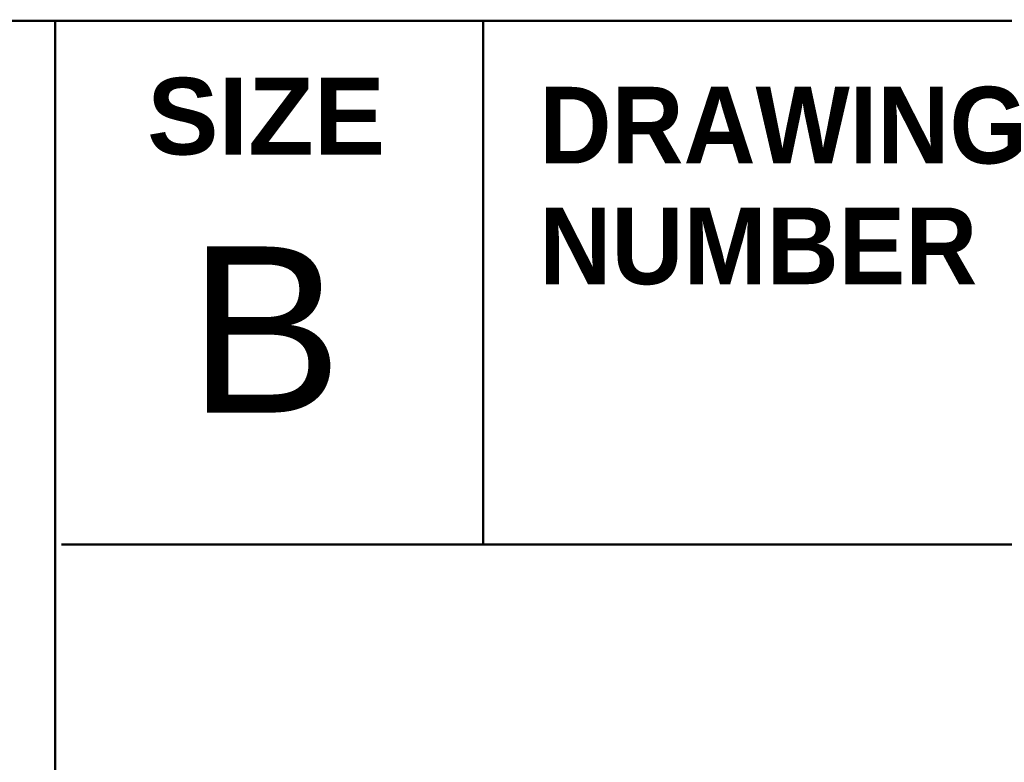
# Model space of a CAD drawing. Header units: inches. Extents: x 0.1 to 18.7, y 0.4 to 11.8.
# Tile 8 of 26: x 13.991 to 14.848, y 1.178 to 1.823. Entities that reach past the tile are written whole.
import ezdxf

# ---------------------------------------------------------------- set-up
doc = ezdxf.new("R2010")
doc.units = ezdxf.units.IN
doc.header["$LTSCALE"] = 1.111111
doc.header["$MEASUREMENT"] = 0
doc.layers.add('Title (ANSI)', color=7, linetype='Continuous', lineweight=50)
doc.styles.add('Note Text (ANSI)', font='tahoma.ttf')
doc.styles.add('Text Style107', font='arialbd.ttf')
doc.styles.add('Text Style109', font='arialbd.ttf')
doc.styles.add('Text Style47', font='ARIALN.TTF')
doc.styles.add('Text Style50', font='arial.ttf')
doc.styles.add('Text Style55', font='arial.ttf')
doc.styles.add('Text Style59', font='arial.ttf')

# ---------------------------------------------------------------- blocks, each defined once
blk = doc.blocks.new('Title Blocks ICD TITLE BLOCK MM CUSTOMER')
at = {"layer": 'Title (ANSI)'}
for p, q in [((3.26137, 8.21203), (11.25636, 8.21203)), ((7.26137, 8.21203), (7.26137, 7.19206)), ((7.59633, 7.80293), (7.59633, 8.21293)), ((7.26633, 7.80222), (11.26137, 7.80222))]:
    blk.add_line(p, q, dxfattribs=at)
at = {"layer": 'Title (ANSI)', "insert": (7.42637, 8.13703), "char_height": 0.06, "attachment_point": 5, "style": 'Note Text (ANSI)'}
blk.add_mtext('\\fArial|b1|i0;\\H0.0600;SIZE', dxfattribs=at)
at = {"layer": 'Title (ANSI)', "style": 'Note Text (ANSI)'}
for s, insert, char_height, attachment_point, line_spacing_factor in [('\\fArial|b1|i0;\\H0.0600;DRAWING\\PNUMBER', (7.63993, 8.08279), 0.06, 4, 0.944221), ('\\fArial Narrow|b0|i0;\\H0.0540;THIS DOCUMENT, INCLUDING THE DRAWING AND INFORMATION CONTAINED THEREON, IS CONFIDENTIAL AND IS THE \\PEXCLUSIVE PROPERTY OF EATON CORPORATION, AND IS MERELY ON LOAN AND SUBJECT TO RECALL BY EATON AT ANY TIME.\\PBY TAKING POSSESSION OF THIS DOCUMENT, THE RECIPIENT ACKNOWLEDGES AND AGREES THAT THIS DOCUMENT CANNOT\\PBE USED IN ANY MANNER ADVERSE TO THE INTERESTS OF EATON AND THAT NO PORTION OF THIS DOCUMENT MAY BE\\PCOPIED OR OTHERWISE REPRODUCED WITHOUT THE PRIOR WRITTEN CONSENT OF EATON. IN THE CASE OF CONFLICTING\\PCONTRACTUAL PROVISIONS, THIS NOTICE SHALL GOVERN THE STATUS OF THIS DOCUMENT.', (5.26623, 7.9013), 0.054, 2, 0.941891)]:
    blk.add_mtext(s, dxfattribs=dict(at, insert=insert, char_height=char_height, attachment_point=attachment_point, line_spacing_factor=line_spacing_factor))
at = {"layer": 'Title (ANSI)'}
for tag, p, height, style in [('<TITLE_1>_001', (3.56336, 8.33746), 0.09, 'Text Style50'), ('DESIGNER_001', (8.77913, 8.32936), 0.09, 'Text Style50'), ('<DRAWN_DATE>_001', (10.56064, 8.32936), 0.09, 'Text Style50'), ('<PART_NUMBER>_001', (8.8272, 7.91316), 0.24, 'Text Style109'), ('Sheet_Size_001', (7.36508, 7.90552), 0.13, 'Text Style55'), ('<REVISION_NUMBER>_001', (10.77172, 7.85278), 0.18, 'Text Style107'), ('Sheet_Number_001', (10.80007, 7.2619), 0.08, 'Text Style59'), ('Number_of_sheets_001', (11.09697, 7.2619), 0.08, 'Text Style59'), ('COPYRIGHT_YEAR_001', (4.6229, 7.27065), 0.07, 'Text Style47'), ('<SCALE>_001', (9.82544, 7.2503), 0.08, 'Text Style59')]:
    blk.add_attdef(tag, p, '', height=height, dxfattribs=dict(at, style=style))

msp = doc.modelspace()

# ---------------------------------------------------------------- block references
ref = msp.add_blockref('Title Blocks ICD TITLE BLOCK MM CUSTOMER', (5.95403, -7.30229), dxfattribs=dict(xscale=1.111111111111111, yscale=1.111111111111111, zscale=1.111111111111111))
ref.add_attrib('Sheet_Size_001', 'B', (14.13745, 1.48163), dxfattribs={"layer": 'Title (ANSI)', "height": 0.14444, "style": 'Text Style55'})

doc.saveas('drawing.dxf')
